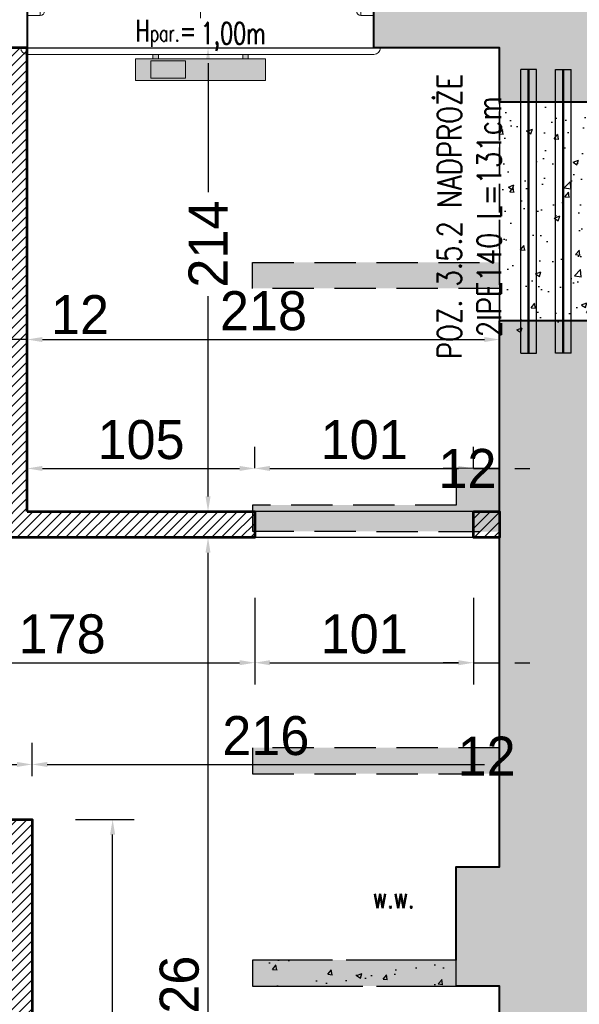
# Model space of a CAD drawing. Header units: millimetres. Extents: x 49320 to 60117, y -4209 to 20568.
# Tile 12 of 252: x 51936 to 52194, y -2096 to -1642. Entities that reach past the tile are written whole.
import ezdxf
from ezdxf.enums import TextEntityAlignment as Align

# ---------------------------------------------------------------- set-up
doc = ezdxf.new("R2010")
doc.units = ezdxf.units.MM
for name, pattern in [('ACAD_ISO02W100', [15, 12, -3]), ('CENTER2', [28.575, 19.05, -3.175, 3.175, -3.175]), ('CONTINOUS', [0]), ('DASHED', [19.05, 12.7, -6.35]), ('HIDDEN', [0.375, 0.25, -0.125])]:
    doc.linetypes.add(name, pattern=pattern)
doc.layers.add('_AA powierzchnia', color=3, linetype='Continuous', lineweight=25, plot=False)
doc.layers.add('_HD-POMOC_1', color=251, linetype='Continuous', lineweight=0, plot=False)
for name, color, linetype, lineweight, true_color in [('_AA rozbiórki', 7, 'DASHED', 25, 0xc73200), ('_AA szraf PROJ', 7, 'Continuous', 13, 0x003df5), ('_AA ściany proj.', 7, 'CONTINOUS', 53, 0x0037db), ('_HD-KRESKOWANIE_PEŁNE', 7, 'Continuous', 0, 0xbfbfbf), ('_HD-PRZEKRÓJ_BUDOWLANA', 7, 'Continuous', 40, 0x616161), ('_mt_naproża i podciągi', 7, 'ACAD_ISO02W100', 35, 0xdf3081)]:
    doc.layers.add(name, color=color, linetype=linetype, lineweight=lineweight, true_color=true_color)
for name, color, linetype, lineweight in [('_HD-OKNA', 251, 'Continuous', 0), ('_HD-OPISY', 251, 'Continuous', 0), ('_HD-SAN_CO', 251, 'Continuous', 30), ('_HD-SZKŁO_WIDOK', 251, 'Continuous', 18), ('_HD-TWORZYWA_SZTUCZNE_WIDOK', 251, 'Continuous', 18), ('_HD-WENTYLACJA', 251, 'Continuous', 0), ('_mt_opisy konstrukcyjne', 7, 'Continuous', 25)]:
    doc.layers.add(name, color=color, linetype=linetype, lineweight=lineweight)
for name, color, linetype in [('_mt_wymiary konstr', 3, 'Continuous'), ('e-cad_osie', 6, 'CENTER2'), ('e-cad_stal_kontur', 2, 'Continuous'), ('e-cad_stal_ukryte', 1, 'HIDDEN')]:
    doc.layers.add(name, color=color, linetype=linetype)
doc.styles.add('50', font='romans.shx', dxfattribs={"width": 0.65, "height": 11})
doc.styles.add('_HD_Romans', font='romans.shx', dxfattribs={"width": 0.7, "height": 18})
doc.dimstyles.new('k100', dxfattribs={"dimtxt": 18, "dimasz": 7, "dimexe": 10, "dimexo": 20, "dimgap": 4, "dimtad": 1, "dimdec": 1, "dimrnd": 0.5, "dimzin": 9, "dimdsep": 46, "dimtxsty": 'Standard', "dimcen": 12.534, "dimclrd": 256, "dimclre": 256, "dimclrt": 7, "dimadec": 0, "dimazin": 0, "dimtfac": 1, "dimtdec": 1, "dimtmove": 2, "dimatfit": 3, "dimfxl": 30, "dimfxlon": 1, "dimtolj": 1, "dimtzin": 0, "dimarcsym": 0})

# ---------------------------------------------------------------- blocks, each defined once
blk = doc.blocks.new('*U10')
at = {"layer": '_HD-OPISY'}
for p, q in [((80, -13), (80, 13.24)), ((80, -57), (80, -13))]:
    blk.add_line(p, q, dxfattribs=at)
at = {"layer": '_HD-SZKŁO_WIDOK'}
for p, q in [((154, 10), (6, 10)), ((154, 8.5), (6, 8.5)), ((154, 3.5), (6, 3.5)), ((154, 2), (6, 2))]:
    blk.add_line(p, q, dxfattribs=at)
at = {"layer": '_HD-TWORZYWA_SZTUCZNE_WIDOK'}
for p, q in [((0, 30), (80, 30)), ((80, 30), (160, 30)), ((0, 12), (6, 12)), ((6, 12), (6, 0)), ((160, 12), (154, 12)), ((154, 12), (154, 0)), ((7.5, 8.5), (7.5, 3.5)), ((152.5, 8.5), (152.5, 3.5)), ((0, 0), (6, 0)), ((160, 0), (154, 0)), ((0, -31), (80, -31)), ((160, -31), (80, -31))]:
    blk.add_line(p, q, dxfattribs=at)
for centre, radius, start, end in [((0, 27), 3, 90, 180), ((160, 27), 3, 0, 90), ((6, 10), 2, 0, 90), ((154, 10), 2, 90, 180), ((6, 2), 2, 270, 0), ((154, 2), 2, 180, 270), ((0, -28), 3, 180, 270), ((160, -28), 3, 270, 0)]:
    blk.add_arc(centre, radius, start, end, dxfattribs=at)
at = {"layer": '_HD-OPISY', "insert": (110, 20.24), "char_height": 10, "width": 33.4799, "attachment_point": 4, "rotation": 180, "style": '_HD_Romans'}
blk.add_mtext('\\pxql;H{\\H0.75x;par.}=', dxfattribs=at)
at = {"layer": '_HD-OPISY', "style": '_HD_Romans', "width": 0.7}
blk.add_attdef('PARAPET', text='', height=10, rotation=180, dxfattribs=at).set_placement((80, 20.24), align=Align.MIDDLE_LEFT)
blk.add_attdef('WYSOKOŚĆ', text='', height=10, rotation=270, dxfattribs=at).set_placement((77.5, -44.5), align=Align.TOP_CENTER)
blk.add_attdef('SZEROKOŚĆ', text='', height=10, rotation=270, dxfattribs=at).set_placement((80, -44.5), align=Align.BOTTOM_CENTER)
blk = doc.blocks.new('*U5')
at = {"layer": '_HD-WENTYLACJA'}
blk.add_lwpolyline([(0, 0, 0, 12, 0), (20, 0, 0, 0, 0), (84.48, 0, 0, 0, 0)], format="xyseb", dxfattribs=at)
at = {"layer": '_HD-WENTYLACJA', "style": '_HD_Romans', "width": 0.7}
blk.add_attdef('WENTYLACJA', (35, 5), '', height=20, dxfattribs=at)
blk = doc.blocks.new('*D1242')
at = {"layer": '_mt_wymiary konstr', "lineweight": -2, "ltscale": 3}
for p, q in [((51927.58, -1759.58), (51927.58, -1799.58)), ((51939.58, -1759.58), (51939.58, -1799.58)), ((51920.58, -1789.58), (51913.58, -1789.58)), ((51939.58, -1789.58), (51927.58, -1789.58)), ((51946.58, -1789.58), (51953.58, -1789.58))]:
    blk.add_line(p, q, dxfattribs=at)
at = {"layer": '_mt_wymiary konstr'}
for points in [[(51920.58, -1790.75), (51920.58, -1788.42), (51927.58, -1789.58)], [(51946.58, -1788.42), (51946.58, -1790.75), (51939.58, -1789.58)]]:
    blk.add_solid(points, dxfattribs=at)
at = {"layer": 'Defpoints', "color": 0}
for p in [(51927.58, -1665.45), (51939.58, -1665.45), (51927.58, -1789.58)]:
    blk.add_point(p, dxfattribs=at)
at = {"layer": '_mt_wymiary konstr', "color": 7, "insert": (51963.91, -1778.08), "char_height": 18, "attachment_point": 5}
blk.add_mtext('\\A1;12', dxfattribs=at)
blk = doc.blocks.new('*D1243')
at = {"layer": '_mt_wymiary konstr', "lineweight": -2, "ltscale": 3}
for p, q in [((51939.58, -1819.58), (51939.58, -1779.58)), ((52157.58, -1819.58), (52157.58, -1779.58)), ((51946.58, -1789.58), (52150.58, -1789.58))]:
    blk.add_line(p, q, dxfattribs=at)
at = {"layer": '_mt_wymiary konstr'}
for points in [[(51946.58, -1788.42), (51946.58, -1790.75), (51939.58, -1789.58)], [(52150.58, -1790.75), (52150.58, -1788.42), (52157.58, -1789.58)]]:
    blk.add_solid(points, dxfattribs=at)
at = {"layer": 'Defpoints', "color": 0}
for p in [(52157.58, -1789.58), (51939.58, -1844.78), (52157.58, -1844.78)]:
    blk.add_point(p, dxfattribs=at)
at = {"layer": '_mt_wymiary konstr', "color": 7, "insert": (52048.58, -1776.39), "char_height": 18, "attachment_point": 5}
blk.add_mtext('\\A1;218', dxfattribs=at)
blk = doc.blocks.new('*D1244')
at = {"layer": '_mt_wymiary konstr', "lineweight": -2, "ltscale": 3}
for p, q in [((51939.58, -1849), (51939.58, -1839.07)), ((52044.58, -1849), (52044.58, -1839.07)), ((51946.58, -1849.07), (52037.58, -1849.07))]:
    blk.add_line(p, q, dxfattribs=at)
at = {"layer": '_mt_wymiary konstr'}
for points in [[(51946.58, -1847.91), (51946.58, -1850.24), (51939.58, -1849.07)], [(52037.58, -1850.24), (52037.58, -1847.91), (52044.58, -1849.07)]]:
    blk.add_solid(points, dxfattribs=at)
at = {"layer": 'Defpoints', "color": 0}
for p in [(52044.58, -1849.07), (51939.58, -1869), (52044.58, -1869)]:
    blk.add_point(p, dxfattribs=at)
at = {"layer": '_mt_wymiary konstr', "color": 7, "insert": (51992.08, -1835.88), "char_height": 18, "attachment_point": 5}
blk.add_mtext('\\A1;105', dxfattribs=at)
blk = doc.blocks.new('*D1245')
at = {"layer": '_mt_wymiary konstr', "lineweight": -2, "ltscale": 3}
for p, q in [((52044.58, -1849), (52044.58, -1839.07)), ((52145.58, -1849), (52145.58, -1839.07)), ((52051.58, -1849.07), (52138.58, -1849.07))]:
    blk.add_line(p, q, dxfattribs=at)
at = {"layer": '_mt_wymiary konstr'}
for points in [[(52051.58, -1847.91), (52051.58, -1850.24), (52044.58, -1849.07)], [(52138.58, -1850.24), (52138.58, -1847.91), (52145.58, -1849.07)]]:
    blk.add_solid(points, dxfattribs=at)
at = {"layer": 'Defpoints', "color": 0}
for p in [(52145.58, -1849.07), (52044.58, -1869), (52145.58, -1869)]:
    blk.add_point(p, dxfattribs=at)
at = {"layer": '_mt_wymiary konstr', "color": 7, "insert": (52095.08, -1835.88), "char_height": 18, "attachment_point": 5}
blk.add_mtext('\\A1;101', dxfattribs=at)
blk = doc.blocks.new('*D1246')
at = {"layer": '_mt_wymiary konstr', "lineweight": -2, "ltscale": 3}
for p, q in [((52145.58, -1849), (52145.58, -1839.07)), ((52157.58, -1849), (52157.58, -1839.07)), ((52138.58, -1849.07), (52131.58, -1849.07)), ((52145.58, -1849.07), (52157.58, -1849.07)), ((52164.58, -1849.07), (52171.58, -1849.07))]:
    blk.add_line(p, q, dxfattribs=at)
at = {"layer": '_mt_wymiary konstr'}
for points in [[(52138.58, -1850.24), (52138.58, -1847.91), (52145.58, -1849.07)], [(52164.58, -1847.91), (52164.58, -1850.24), (52157.58, -1849.07)]]:
    blk.add_solid(points, dxfattribs=at)
at = {"layer": 'Defpoints', "color": 0}
for p in [(52157.58, -1849.07), (52145.58, -1869), (52157.58, -1869)]:
    blk.add_point(p, dxfattribs=at)
at = {"layer": '_mt_wymiary konstr', "color": 7, "insert": (52142.73, -1849.07), "char_height": 18, "attachment_point": 5}
blk.add_mtext('\\A1;12', dxfattribs=at)
blk = doc.blocks.new('*D1247')
at = {"layer": '_mt_wymiary konstr', "lineweight": -2, "ltscale": 3}
for p, q in [((51993, -1655), (52033, -1655)), ((52023, -1662), (52023, -1721.54)), ((52023, -1862), (52023, -1769.54)), ((51993, -1869), (52033, -1869))]:
    blk.add_line(p, q, dxfattribs=at)
at = {"layer": '_mt_wymiary konstr'}
for points in [[(52024.16, -1662), (52021.83, -1662), (52023, -1655)], [(52021.83, -1862), (52024.16, -1862), (52023, -1869)]]:
    blk.add_solid(points, dxfattribs=at)
at = {"layer": 'Defpoints', "color": 0}
for p in [(51939.58, -1655), (51939.58, -1869), (52023, -1869)]:
    blk.add_point(p, dxfattribs=at)
at = {"layer": '_mt_wymiary konstr', "color": 7, "insert": (52023, -1745.54), "char_height": 18, "attachment_point": 5, "rotation": 90}
blk.add_mtext('\\A1;214', dxfattribs=at)
blk = doc.blocks.new('*D1268')
at = {"layer": '_mt_wymiary konstr', "lineweight": -2, "ltscale": 3}
for p, q in [((51961.79, -2011.04), (51988.97, -2011.04)), ((51978.97, -2300), (51978.97, -2018.04)), ((51961.79, -2307), (51988.97, -2307))]:
    blk.add_line(p, q, dxfattribs=at)
at = {"layer": '_mt_wymiary konstr'}
for points in [[(51980.13, -2018.04), (51977.8, -2018.04), (51978.97, -2011.04)], [(51977.8, -2300), (51980.13, -2300), (51978.97, -2307)]]:
    blk.add_solid(points, dxfattribs=at)
at = {"layer": 'Defpoints', "color": 0}
for p in [(51941.79, -2011.04), (51978.97, -2011.04), (51941.79, -2307)]:
    blk.add_point(p, dxfattribs=at)
at = {"layer": '_mt_wymiary konstr', "color": 7, "insert": (51965.78, -2159.02), "char_height": 18, "attachment_point": 5, "rotation": 90}
blk.add_mtext('\\A1;296', dxfattribs=at)
blk = doc.blocks.new('*D1270')
at = {"layer": '_mt_wymiary konstr', "lineweight": -2, "ltscale": 3}
for p, q in [((51755.63, -1985.04), (51755.63, -1975.67)), ((51941.79, -1991.04), (51941.79, -1975.67)), ((51762.63, -1985.67), (51934.79, -1985.67))]:
    blk.add_line(p, q, dxfattribs=at)
at = {"layer": '_mt_wymiary konstr'}
for points in [[(51762.63, -1984.51), (51762.63, -1986.84), (51755.63, -1985.67)], [(51934.79, -1986.84), (51934.79, -1984.51), (51941.79, -1985.67)]]:
    blk.add_solid(points, dxfattribs=at)
at = {"layer": 'Defpoints', "color": 0}
for p in [(51941.79, -1985.67), (51755.63, -2005.04), (51941.79, -2011.04)]:
    blk.add_point(p, dxfattribs=at)
at = {"layer": '_mt_wymiary konstr', "color": 7, "insert": (51848.71, -1972.48), "char_height": 18, "attachment_point": 5}
blk.add_mtext('\\A1;186', dxfattribs=at)
blk = doc.blocks.new('*D1271')
at = {"layer": '_mt_wymiary konstr', "lineweight": -2, "ltscale": 3}
for p, q in [((51941.79, -1991.04), (51941.79, -1975.67)), ((51948.79, -1985.67), (52150.58, -1985.67)), ((52157.58, -2001.68), (52157.58, -1995.67))]:
    blk.add_line(p, q, dxfattribs=at)
at = {"layer": '_mt_wymiary konstr'}
for points in [[(51948.79, -1984.51), (51948.79, -1986.84), (51941.79, -1985.67)], [(52150.58, -1986.84), (52150.58, -1984.51), (52157.58, -1985.67)]]:
    blk.add_solid(points, dxfattribs=at)
at = {"layer": 'Defpoints', "color": 0}
for p in [(52157.58, -1981.68), (52157.58, -1985.67), (51941.79, -2011.04)]:
    blk.add_point(p, dxfattribs=at)
at = {"layer": '_mt_wymiary konstr', "color": 7, "insert": (52049.68, -1972.48), "char_height": 18, "attachment_point": 5}
blk.add_mtext('\\A1;216', dxfattribs=at)
blk = doc.blocks.new('*D1281')
at = {"layer": '_mt_wymiary konstr', "lineweight": -2, "ltscale": 3}
for p, q in [((51866.81, -1908.73), (51866.81, -1948.73)), ((52044.58, -1908.73), (52044.58, -1948.73)), ((51873.81, -1938.73), (52037.58, -1938.73))]:
    blk.add_line(p, q, dxfattribs=at)
at = {"layer": '_mt_wymiary konstr'}
for points in [[(51873.81, -1937.56), (51873.81, -1939.89), (51866.81, -1938.73)], [(52037.58, -1939.89), (52037.58, -1937.56), (52044.58, -1938.73)]]:
    blk.add_solid(points, dxfattribs=at)
at = {"layer": 'Defpoints', "color": 0}
for p in [(51866.81, -1881), (52044.58, -1881), (52044.58, -1938.73)]:
    blk.add_point(p, dxfattribs=at)
at = {"layer": '_mt_wymiary konstr', "color": 7, "insert": (51955.69, -1925.54), "char_height": 18, "attachment_point": 5}
blk.add_mtext('\\A1;178', dxfattribs=at)
blk = doc.blocks.new('*D1282')
at = {"layer": '_mt_wymiary konstr', "lineweight": -2, "ltscale": 3}
for p, q in [((52044.58, -1908.73), (52044.58, -1948.73)), ((52145.58, -1908.73), (52145.58, -1948.73)), ((52051.58, -1938.73), (52138.58, -1938.73))]:
    blk.add_line(p, q, dxfattribs=at)
at = {"layer": '_mt_wymiary konstr'}
for points in [[(52051.58, -1937.56), (52051.58, -1939.89), (52044.58, -1938.73)], [(52138.58, -1939.89), (52138.58, -1937.56), (52145.58, -1938.73)]]:
    blk.add_solid(points, dxfattribs=at)
at = {"layer": 'Defpoints', "color": 0}
for p in [(52044.58, -1881), (52145.58, -1881), (52145.58, -1938.73)]:
    blk.add_point(p, dxfattribs=at)
at = {"layer": '_mt_wymiary konstr', "color": 7, "insert": (52095.08, -1925.54), "char_height": 18, "attachment_point": 5}
blk.add_mtext('\\A1;101', dxfattribs=at)
blk = doc.blocks.new('*D1283')
at = {"layer": '_mt_wymiary konstr', "lineweight": -2, "ltscale": 3}
for p, q in [((52145.58, -1908.73), (52145.58, -1948.73)), ((52157.58, -1908.73), (52157.58, -1948.73)), ((52138.58, -1938.73), (52131.58, -1938.73)), ((52145.58, -1938.73), (52157.58, -1938.73)), ((52164.58, -1938.73), (52171.58, -1938.73))]:
    blk.add_line(p, q, dxfattribs=at)
at = {"layer": '_mt_wymiary konstr'}
for points in [[(52138.58, -1939.89), (52138.58, -1937.56), (52145.58, -1938.73)], [(52164.58, -1937.56), (52164.58, -1939.89), (52157.58, -1938.73)]]:
    blk.add_solid(points, dxfattribs=at)
at = {"layer": 'Defpoints', "color": 0}
for p in [(52145.58, -1881), (52157.58, -1881), (52157.58, -1938.73)]:
    blk.add_point(p, dxfattribs=at)
at = {"layer": '_mt_wymiary konstr', "color": 7, "insert": (52151.58, -1981.84), "char_height": 18, "attachment_point": 5}
blk.add_mtext('\\A1;12', dxfattribs=at)
blk = doc.blocks.new('*D1285')
at = {"layer": '_mt_wymiary konstr', "lineweight": -2, "ltscale": 3}
for p, q in [((51993, -1881), (52033, -1881)), ((52023, -2300), (52023, -1888)), ((51993, -2307), (52033, -2307))]:
    blk.add_line(p, q, dxfattribs=at)
at = {"layer": '_mt_wymiary konstr'}
for points in [[(52024.16, -1888), (52021.83, -1888), (52023, -1881)], [(52021.83, -2300), (52024.16, -2300), (52023, -2307)]]:
    blk.add_solid(points, dxfattribs=at)
at = {"layer": 'Defpoints', "color": 0}
for p in [(51948.26, -1881), (52023, -1881), (51941.79, -2307)]:
    blk.add_point(p, dxfattribs=at)
at = {"layer": '_mt_wymiary konstr', "color": 7, "insert": (52009.81, -2094), "char_height": 18, "attachment_point": 5, "rotation": 90}
blk.add_mtext('\\A1;426', dxfattribs=at)
blk = doc.blocks.new('G$C1FFEF835')
at = {"layer": '_AA rozbiórki', "ltscale": 3}
h = blk.add_hatch(dxfattribs=at)
h.set_pattern_fill('AR-CONC', color=256, scale=0.1)
h.set_pattern_definition([(50, (-53410.576, 1600), (18.218467, -1.5939086), [1.905, -20.955]), (355, (-53410.576, 1600), (-3.524342, 19.1056845), [1.524, -16.7640584]), (100.451445, (-53409.058, 1599.867), (14.694125, 17.511775), [1.619001, -17.8090245]), (46.1842, (-53410.576, 1605.08), (27.107904, -4.204233), [2.8575, -31.4325]), (96.63556, (-53408.317, 1604.73), (23.740413, 24.742612), [2.428502, -26.713561]), (351.18415, (-53410.576, 1605.08), (23.740413, 24.742612), [2.285997, -25.145973]), (21, (-53408.036, 1603.81), (15.161439, -10.22652), [1.905, -20.955]), (326, (-53408.036, 1603.81), (6.180203, 18.4187966), [1.524, -16.764]), (71.451445, (-53406.773, 1602.958), (21.341642, 8.192277), [1.619001, -17.808994]), (37.5, (-53410.5763, 1600), (0.3088603, 8.4555039), [0, -16.5608, 0, -17.018, 0, -16.8275]), (7.5, (-53410.576, 1600), (6.6819663, 10.0180575), [0, -9.7028, 0, -16.1798, 0, -6.4135]), (327.5, (-53416.2405, 1600), (13.5590595, -0.5728744), [0, -6.35, 0, -19.812, 0, -26.289]), (317.5, (-53418.78, 1600), (14.8129181, 2.542649), [0, -8.255, 0, -13.1572, 0, -18.669])])
h.paths.add_polyline_path([(-1367, -488), (-1273, -488), (-1273, -476), (-1367, -476)])
h.paths.add_polyline_path([(-1367, -154), (-1253, -154), (-1253, -166), (-1367, -166)])
h.paths.add_polyline_path([(-1367, -577), (-1253, -577), (-1253, -565), (-1367, -565)])
h.paths.add_polyline_path([(-1367, -266), (-1367, -278), (-1253, -278.23), (-1253, -249), (-1273, -249.07), (-1273, -266)])
h.paths.add_polyline_path([(-1461, -707), (-1283, -707), (-1283, -695), (-1355, -695), (-1355, -663), (-1367, -663), (-1367, -695), (-1461, -695)])
h.paths.add_polyline_path([(-1367, -390), (-1253, -390), (-1253, -378), (-1367, -378)])
at = {"layer": '_AA rozbiórki', "ltscale": 1.5}
for points in [[(-1367, -154), (-1253, -154), (-1253, -166), (-1367, -166)], [(-1367, -390), (-1253, -390), (-1253, -378), (-1367, -378)], [(-1367, -488), (-1273, -488), (-1273, -476), (-1367, -476)]]:
    blk.add_lwpolyline(points, close=True, dxfattribs=at)
blk.add_lwpolyline([(-1367, -266), (-1367, -278), (-1253, -278.23), (-1253, -249), (-1273, -249.07), (-1273, -266), (-1367, -266)], dxfattribs=at)

msp = doc.modelspace()

# ---------------------------------------------------------------- hatches: boundary and pattern name
at = {"layer": '_AA rozbiórki', "ltscale": 3}
h = msp.add_hatch(dxfattribs=at)
h.set_pattern_fill('AR-CONC', color=256, scale=0.14)
h.paths.add_polyline_path([(52157.58, -1786.07), (52199.58, -1786.07), (52199.58, -1680), (52157.58, -1680)])
h = msp.add_hatch(dxfattribs=at)
h.set_pattern_fill('AR-CONC', color=256, scale=0.14)
h.paths.add_polyline_path([(52137.58, -2076), (52043.58, -2076), (52043.58, -2088), (52137.58, -2088)])
at = {"layer": '_AA szraf PROJ', "ltscale": 3, "transparency": 33554687}
h = msp.add_hatch(dxfattribs=at)
h.set_pattern_fill('ANSI31', color=256)
h.set_pattern_definition([(45, (-1, -2.602), (-2.24506403, 2.24506403), [])])
h.paths.add_polyline_path([(51659.58, -2011.04), (51941.79, -2011.04), (51941.79, -2307), (51849.01, -2307), (51849.01, -2295), (51929.79, -2295), (51929.79, -2023.04), (51659.58, -2023.04)])
h.paths.add_polyline_path([(51590.58, -1869), (51765.81, -1869), (51765.81, -1881), (51590.58, -1881)])
h.paths.add_polyline_path([(51743.63, -1914.04), (51755.63, -1914.04), (51755.63, -1881), (51743.63, -1881)])
h.paths.add_polyline_path([(51866.81, -1869), (52044.58, -1869), (52044.58, -1881), (51866.81, -1881)])
h.paths.add_polyline_path([(51743.63, -2011.04), (51755.63, -2011.04), (51755.63, -2005.04), (51743.63, -2005.04)])
h.paths.add_polyline_path([(52145.58, -1869), (52157.58, -1869), (52157.58, -1881), (52145.58, -1881)])
h.paths.add_polyline_path([(51939.58, -1655), (51927.58, -1655), (51927.58, -1869), (51939.58, -1869)])
h.paths.add_polyline_path([(51724.55, -1655), (51730.55, -1655), (51730.55, -1666.66), (51724.55, -1666.66)])
h.paths.add_polyline_path([(51724.55, -1756.66), (51729.55, -1756.66), (51729.55, -1770.78), (51724.55, -1770.78)])
h.paths.add_polyline_path([(51724.55, -1860.78), (51730.55, -1860.78), (51730.55, -1869), (51724.55, -1869)])
at = {"layer": '_HD-KRESKOWANIE_PEŁNE', "ltscale": 3, "transparency": 33554687}
h = msp.add_hatch(color=256, dxfattribs=at)
h.dxf.hatch_style = 1
h.paths.add_polyline_path([(52199.58, -1781), (52199.58, -1866.4), (52199.58, -1878.4), (52199.58, -2062.4), (52199.58, -2074.4), (52199.58, -2109.16), (52199.58, -2271), (52240.58, -2271), (52271.08, -2271), (52271.08, -2307), (52250.08, -2307), (52235.08, -2307), (52207.58, -2307), (52207.58, -2314), (52159.58, -2314), (52159.58, -2307), (52157.58, -2307), (52127.58, -2307), (52127.58, -2301), (52127.58, -2295), (52127.58, -2279), (52127.58, -2263), (52157.58, -2263), (52157.58, -2177), (52157.58, -2165), (52157.58, -2109.16), (52157.58, -2088), (52152.58, -2088), (52137.58, -2088), (52137.58, -2076), (52137.58, -2070), (52137.58, -2055), (52137.58, -2054.5), (52137.58, -2033), (52157.58, -2033), (52157.58, -1990), (52157.58, -1978), (52157.58, -1878), (52157.58, -1849), (52157.58, -1781)])
h.paths.add_polyline_path([(52099.58, -1628), (52099.58, -1640), (52099.58, -1655), (52102.58, -1655), (52127.58, -1655), (52128.58, -1655), (52157.58, -1655), (52157.58, -1680), (52199.58, -1680), (52199.58, -1655), (52252.58, -1655), (52255.58, -1655), (52255.58, -1640), (52255.58, -1628), (52258.58, -1628), (52258.58, -1600), (52255.58, -1600), (52252.58, -1600), (52157.58, -1600), (52127.58, -1600), (52102.58, -1600), (52099.58, -1600), (52096.58, -1600), (52096.58, -1628)])
at = {"layer": '_HD-KRESKOWANIE_PEŁNE', "transparency": 33554687}
h = msp.add_hatch(color=256, dxfattribs=at)
h.dxf.hatch_style = 1
h.paths.add_polyline_path([(51989.58, -1660), (51989.58, -1670), (52049.58, -1670), (52049.58, -1660)])
h.paths.add_polyline_path([(51997.58, -1660), (51997.58, -1658), (52000.08, -1658), (52000.08, -1660)])
h.paths.add_polyline_path([(52041.58, -1660), (52041.58, -1658), (52039.08, -1658), (52039.08, -1660)])

# ---------------------------------------------------------------- linework, layer by layer
at = {"layer": '_AA powierzchnia', "ltscale": 3}
for points in [[(51939.58, -1655), (52157.58, -1655), (52157.58, -1680), (52199.58, -1680), (52199.58, -1655), (52479.58, -1655), (52479.58, -1814.1), (52199.58, -1814), (52199.58, -1781), (52157.58, -1781), (52157.58, -1869), (51939.58, -1869), (51939.58, -1655)], [(51941.79, -2307), (52127.58, -2307), (52127.58, -2263), (52157.58, -2263), (52157.58, -2088), (52137.58, -2088), (52137.58, -2033), (52157.58, -2033), (52157.58, -1881), (51755.63, -1881), (51755.63, -2011.04), (51941.79, -2011.04), (51941.79, -2307)]]:
    msp.add_lwpolyline(points, dxfattribs=at)
at = {"layer": '_AA rozbiórki'}
for points in [[(52157.58, -1781), (52199.58, -1781), (52199.58, -1680), (52157.58, -1680)], [(52137.58, -2076), (52043.58, -2076), (52043.58, -2088), (52137.58, -2088)]]:
    msp.add_lwpolyline(points, close=True, dxfattribs=at)
at = {"layer": '_AA ściany proj.', "ltscale": 3}
for points in [[(51939.58, -1869), (51939.58, -1869), (51939.58, -1655), (51927.58, -1655), (51927.58, -1869)], [(51939.58, -1869), (52044.58, -1869), (52044.58, -1881), (51866.81, -1881), (51866.81, -1869), (51927.58, -1869)], [(51755.63, -2011.04), (51941.79, -2011.04), (51941.79, -2307), (51849.01, -2307), (51849.01, -2295), (51929.79, -2295), (51929.79, -2023.04), (51659.58, -2023.04), (51659.58, -2011.04)]]:
    msp.add_lwpolyline(points, dxfattribs=at)
msp.add_lwpolyline([(52145.58, -1869), (52157.58, -1869), (52157.58, -1881), (52145.58, -1881)], close=True, dxfattribs=at)
at = {"layer": '_HD-POMOC_1', "ltscale": 3}
for points in [[(52157.58, -1849), (52157.58, -1866.4)], [(52157.58, -1978), (52157.58, -1878)], [(52137.58, -2076), (52137.58, -2076), (52137.58, -2033), (52157.58, -2033), (52157.58, -1990)], [(52157.58, -2165), (52157.58, -2165), (52157.58, -2088), (52137.58, -2088)]]:
    msp.add_lwpolyline(points, dxfattribs=at)
at = {"layer": '_HD-PRZEKRÓJ_BUDOWLANA', "ltscale": 1.5}
for p, q in [((52199.58, -1680), (52157.58, -1680)), ((52199.58, -1781), (52157.58, -1781))]:
    msp.add_line(p, q, dxfattribs=at)
for points in [[(51872.58, -1655), (51872.58, -1655), (51800.58, -1655), (51800.58, -1628), (51797.58, -1628), (51797.58, -1600), (51942.58, -1600), (51942.58, -1628), (51939.58, -1628), (51939.58, -1655), (51872.58, -1655), (51872.58, -1655)], [(52157.58, -1680), (52157.58, -1655), (52099.58, -1655), (52099.58, -1628), (52096.58, -1628), (52096.58, -1600), (52258.58, -1600), (52258.58, -1628), (52255.58, -1628), (52255.58, -1655), (52199.58, -1655), (52199.58, -1680)], [(52137.58, -2076), (52137.58, -2076), (52137.58, -2033), (52157.58, -2033), (52157.58, -1781)], [(52157.58, -2165), (52157.58, -2165), (52157.58, -2088), (52137.58, -2088)]]:
    msp.add_lwpolyline(points, dxfattribs=at)
at = {"layer": '_HD-SAN_CO', "lineweight": 20}
for points in [[(51997.58, -1660), (51997.58, -1658), (52000.08, -1658), (52000.08, -1660), (51997.58, -1660)], [(52041.58, -1660), (52041.58, -1658), (52039.08, -1658), (52039.08, -1660), (52041.58, -1660)]]:
    msp.add_lwpolyline(points, dxfattribs=at)
for points in [[(51989.58, -1660), (51989.58, -1660), (51989.58, -1670), (52049.58, -1670), (52049.58, -1660)], [(51996.58, -1661), (51996.58, -1661), (51996.58, -1669), (52012.58, -1669), (52012.58, -1661)]]:
    msp.add_lwpolyline(points, close=True, dxfattribs=at)
at = {"layer": '_mt_naproża i podciągi', "ltscale": 1.111111}
msp.add_lwpolyline([(52157.57, -1680), (52199.57, -1680), (52199.57, -1781), (52157.57, -1781)], close=True, dxfattribs=at)
at = {"layer": 'e-cad_osie', "ltscale": 0.8}
for points in [[(52171, -1795.94), (52171, -1664.94)], [(52186.98, -1795.94), (52186.98, -1664.94)]]:
    msp.add_lwpolyline(points, dxfattribs=at)
at = {"layer": 'e-cad_stal_kontur', "ltscale": 0.8}
for points in [[(52167.35, -1795.94), (52167.35, -1664.94)], [(52174.65, -1664.94), (52167.35, -1664.94)], [(52174.65, -1795.94), (52174.65, -1664.94)], [(52183.33, -1795.94), (52183.33, -1664.94)], [(52183.33, -1664.94), (52190.63, -1664.94)], [(52190.63, -1795.94), (52190.63, -1664.94)], [(52167.35, -1795.94), (52174.65, -1795.94)], [(52190.63, -1795.94), (52183.33, -1795.94)]]:
    msp.add_lwpolyline(points, dxfattribs=at)
at = {"layer": 'e-cad_stal_ukryte', "ltscale": 0.8}
for points in [[(52170.76, -1795.94), (52170.76, -1664.94)], [(52171.23, -1795.94), (52171.23, -1664.94)], [(52186.75, -1795.94), (52186.75, -1664.94)], [(52187.22, -1795.94), (52187.22, -1664.94)]]:
    msp.add_lwpolyline(points, dxfattribs=at)

# ---------------------------------------------------------------- block references
at = {"layer": '_AA rozbiórki', "ltscale": 3}
msp.add_blockref('G$C1FFEF835', (53410.58, -1600), dxfattribs=at)
at = {"layer": '_HD-OKNA', "rotation": 180}
msp.add_blockref('*U10', (52099.58, -1628), dxfattribs=at).add_auto_attribs({'SZEROKOŚĆ': '160', 'WYSOKOŚĆ': '160', 'PARAPET': '1,00m'})
msp.add_blockref('*U10', (52099.58, -1628), dxfattribs=at).add_auto_attribs({'SZEROKOŚĆ': '160', 'WYSOKOŚĆ': '160', 'PARAPET': '1,00m'})
at = {"layer": '_HD-WENTYLACJA'}
ref = msp.add_blockref('*U5', (52137.58, -2054.5), dxfattribs=dict(at, xscale=-0.5, yscale=0.5, zscale=0.5))
ref.add_attrib('WENTYLACJA', 'w.w.', (52099.08, -2052), dxfattribs={"height": 10, "style": '_HD_Romans', "width": 0.7})

# ---------------------------------------------------------------- texts
at = {"layer": '_mt_opisy konstrukcyjne', "insert": (52158.28, -1732.86), "char_height": 11, "width": 189.3949, "attachment_point": 8, "rotation": 90, "style": '50'}
msp.add_mtext('\\pxqc,t11,12;{\\W0.8;POZ. 3.5.2 NADPROŻE 2IPE140 L=131cm\\W1;\\fArial Narrow|b0|i0|c238|p34; }', dxfattribs=at)

# ---------------------------------------------------------------- dimensions: what is measured, and where the dimension line sits
at = {"layer": '_mt_wymiary konstr', "ltscale": 3}
dim = msp.add_linear_dim(base=(52023, -1869), p1=(51939.58, -1655), p2=(51939.58, -1869), angle=90, dimstyle='k100', dxfattribs=at)
dim.commit()
dim.dimension.update_dxf_attribs({"geometry": '*D1247', "text_midpoint": (52023, -1745.54), "dimtype": 160})
for base, p1, p2, picture, middle in [((51927.58, -1789.58), (51939.58, -1665.45), (51927.58, -1665.45), '*D1242', (51963.91, -1778.08)), ((52157.58, -1849.07), (52145.58, -1869), (52157.58, -1869), '*D1246', (52142.73, -1849.07))]:
    dim = msp.add_linear_dim(base=base, p1=p1, p2=p2, dimstyle='k100', dxfattribs=at)
    dim.commit()
    dim.dimension.update_dxf_attribs({"geometry": picture, "text_midpoint": middle, "dimtype": 160})
for base, p1, p2, picture, middle in [((52157.58, -1789.58), (51939.58, -1844.78), (52157.58, -1844.78), '*D1243', (52048.58, -1776.39)), ((52044.58, -1849.07), (51939.58, -1869), (52044.58, -1869), '*D1244', (51992.08, -1835.88)), ((52145.58, -1849.07), (52044.58, -1869), (52145.58, -1869), '*D1245', (52095.08, -1835.88)), ((52044.58, -1938.73), (51866.81, -1881), (52044.58, -1881), '*D1281', (51955.69, -1925.54)), ((52145.58, -1938.73), (52044.58, -1881), (52145.58, -1881), '*D1282', (52095.08, -1925.54)), ((52157.58, -1938.73), (52145.58, -1881), (52157.58, -1881), '*D1283', (52151.58, -1981.84)), ((51941.79, -1985.67), (51755.63, -2005.04), (51941.79, -2011.04), '*D1270', (51848.71, -1972.48)), ((52157.58, -1985.67), (51941.79, -2011.04), (52157.58, -1981.68), '*D1271', (52049.68, -1972.48))]:
    dim = msp.add_linear_dim(base=base, p1=p1, p2=p2, dimstyle='k100', dxfattribs=at)
    dim.commit()
    dim.dimension.update_dxf_attribs({"geometry": picture, "text_midpoint": middle})
for base, p2, picture, middle in [((52023, -1881), (51948.26, -1881), '*D1285', (52009.81, -2094)), ((51978.97, -2011.04), (51941.79, -2011.04), '*D1268', (51965.78, -2159.02))]:
    dim = msp.add_linear_dim(base=base, p1=(51941.79, -2307), p2=p2, angle=90, dimstyle='k100', dxfattribs=at)
    dim.commit()
    dim.dimension.update_dxf_attribs({"geometry": picture, "text_midpoint": middle})

doc.saveas('drawing.dxf')
